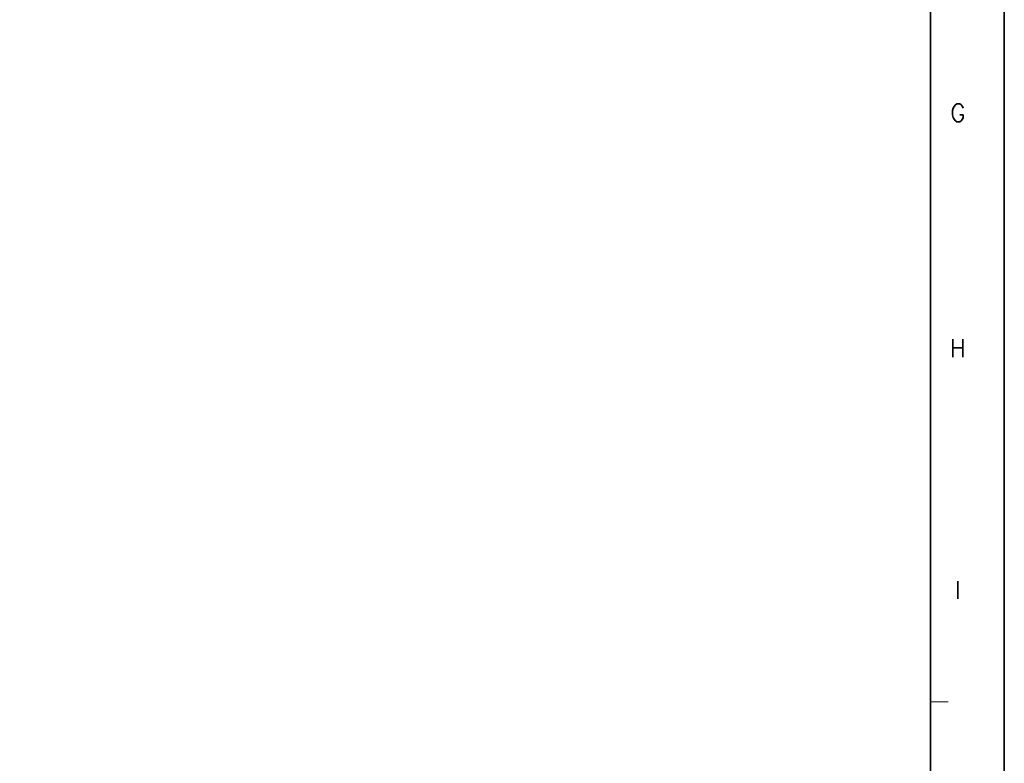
# Model space of a CAD drawing. Header units: millimetres. Extents: x 4065 to 8083, y -652 to 5416.
# Tile 35 of 256: x 5804 to 5999, y 335 to 483. Entities that reach past the tile are written whole.
import ezdxf
from ezdxf.enums import TextEntityAlignment as Align

# ---------------------------------------------------------------- set-up
doc = ezdxf.new("R2010")
doc.units = ezdxf.units.MM
doc.header["$LTSCALE"] = 0.8
doc.layers.get('0').update_dxf_attribs({"linetype": 'CONTINUOUS', "lineweight": 0})
doc.styles.get("Standard").update_dxf_attribs({"font": 'romans.shx', "width": 0.8, "oblique": 5, "bigfont": 'whgtxt.shx'})

msp = doc.modelspace()

# ---------------------------------------------------------------- linework, layer by layer
at = {"color": 7, "linetype": 'Continuous', "lineweight": 35}
msp.add_line((5984.343, 206.316), (5984.343, 771.455), dxfattribs=at)
at = {"color": 7, "linetype": 'Continuous'}
msp.add_line((5984.343, 347.601), (5987.871, 347.601), dxfattribs=at)
at = {"color": 7, "linetype": 'Continuous', "lineweight": 35}
msp.add_lwpolyline([(5159.009, 785.885), (5159.009, 191.885), (5999.009, 191.885), (5999.009, 785.885)], close=True, dxfattribs=at)

# ---------------------------------------------------------------- texts
at = {"color": 7, "linetype": 'Continuous', "width": 0.933333}
for s, p in [('G', (5989.815, 464.397)), ('H', (5989.815, 417.74)), ('I', (5989.815, 369.795))]:
    msp.add_text(s, height=3.528, dxfattribs=at).set_placement(p, align=Align.MIDDLE_CENTER)

doc.saveas('drawing.dxf')
